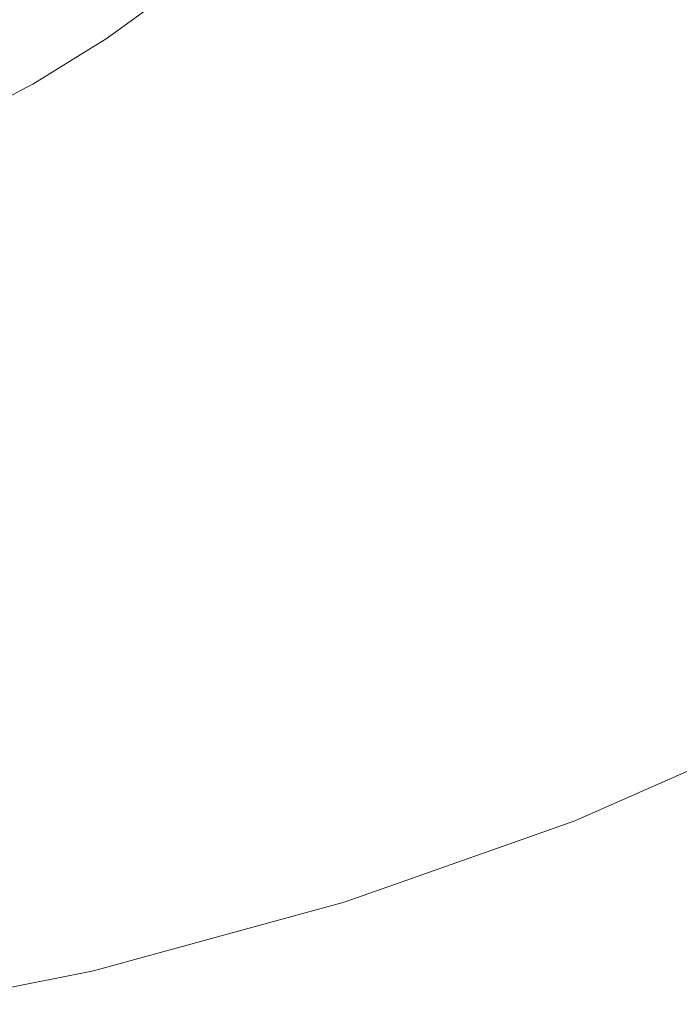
# Model space of a CAD drawing. Header units: centimetres. Extents: x -14.1 to 15.2, y 3.7 to 3.9.
# Tile 8 of 12: x 15.0024 to 15.0868, y 3.71 to 3.8362. Entities that reach past the tile are written whole.
import ezdxf

# ---------------------------------------------------------------- set-up
doc = ezdxf.new("R2010")
doc.units = ezdxf.units.CM
doc.header["$LTSCALE"] = 2.54
doc.layers.add('Lucido design-1', color=7, linetype='Continuous')

# ---------------------------------------------------------------- blocks, each defined once
blk = doc.blocks.new('Gruppo-1')
at = {"color": 7, "linetype": 'Continuous', "lineweight": 9}
for points, invisible_edges in [([(15.02759, 3.84468, -1872.61551), (15.04012, 3.83964, -1872.61592), (15.0344, 3.83482, -1872.61592), (15.02236, 3.84022, -1872.61551)], 7), ([(15.02759, 3.84468, -1908.71551), (15.04012, 3.83964, -1908.71592), (15.0344, 3.83482, -1908.71592), (15.02236, 3.84022, -1908.71551)], 7), ([(15.04012, 3.83964, -1872.61592), (15.04526, 3.8445, -1872.61592), (15.05852, 3.83979, -1872.61718), (15.05295, 3.83452, -1872.61718)], 15), ([(15.04012, 3.83964, -1908.71592), (15.04526, 3.8445, -1908.71592), (15.05852, 3.83979, -1908.71718), (15.05295, 3.83452, -1908.71718)], 15), ([(15.07729, 3.84072, -1872.61937), (15.07194, 3.83503, -1872.61937), (15.05852, 3.83979, -1872.61718), (15.06348, 3.84507, -1872.61718)], 15), ([(15.07729, 3.84072, -1908.71937), (15.07194, 3.83503, -1908.71937), (15.05852, 3.83979, -1908.71718), (15.06348, 3.84507, -1908.71718)], 15), ([(15.02184, 3.83978, -1872.61551), (15.02236, 3.84022, -1872.61551), (15.0344, 3.83482, -1872.61592), (15.02807, 3.83006, -1872.61592)], 14), ([(15.02184, 3.83978, -1908.71551), (15.02236, 3.84022, -1908.71551), (15.0344, 3.83482, -1908.71592), (15.02807, 3.83006, -1908.71592)], 14), ([(15.09106, 3.83639, -1872.62254), (15.08533, 3.83028, -1872.62254), (15.07194, 3.83503, -1872.61937), (15.07729, 3.84072, -1872.61937)], 15), ([(15.09106, 3.83639, -1908.72254), (15.08533, 3.83028, -1908.72254), (15.07194, 3.83503, -1908.71937), (15.07729, 3.84072, -1908.71937)], 15), ([(15.02807, 3.83006, -1872.61592), (15.0165, 3.83592, -1872.61551), (15.02184, 3.83978, -1872.61551)], 9), ([(15.02807, 3.83006, -1908.71592), (15.0165, 3.83592, -1908.71551), (15.02184, 3.83978, -1908.71551)], 9), ([(15.05295, 3.83452, -1872.61718), (15.04674, 3.82929, -1872.61718), (15.0344, 3.83482, -1872.61592), (15.04012, 3.83964, -1872.61592)], 15), ([(15.05295, 3.83452, -1908.71718), (15.04674, 3.82929, -1908.71718), (15.0344, 3.83482, -1908.71592), (15.04012, 3.83964, -1908.71592)], 15), ([(15.05295, 3.83452, -1872.61718), (15.05852, 3.83979, -1872.61718), (15.07194, 3.83503, -1872.61937), (15.06593, 3.82935, -1872.61937)], 15), ([(15.05295, 3.83452, -1908.71718), (15.05852, 3.83979, -1908.71718), (15.07194, 3.83503, -1908.71937), (15.06593, 3.82935, -1908.71937)], 15), ([(15.10458, 3.83213, -1872.62669), (15.09846, 3.82562, -1872.62669), (15.08533, 3.83028, -1872.62254), (15.09106, 3.83639, -1872.62254)], 15), ([(15.10458, 3.83213, -1908.72669), (15.09846, 3.82562, -1908.72669), (15.08533, 3.83028, -1908.72254), (15.09106, 3.83639, -1908.72254)], 15), ([(15.01346, 3.83371, -1872.61551), (15.0165, 3.83592, -1872.61551), (15.02807, 3.83006, -1872.61592), (15.02112, 3.82541, -1872.61592)], 14), ([(15.01346, 3.83371, -1908.71551), (15.0165, 3.83592, -1908.71551), (15.02807, 3.83006, -1908.71592), (15.02112, 3.82541, -1908.71592)], 14), ([(15.06593, 3.82935, -1872.61937), (15.07194, 3.83503, -1872.61937), (15.08533, 3.83028, -1872.62254), (15.07888, 3.82418, -1872.62254)], 15), ([(15.06593, 3.82935, -1908.71937), (15.07194, 3.83503, -1908.71937), (15.08533, 3.83028, -1908.72254), (15.07888, 3.82418, -1908.72254)], 15), ([(15.02807, 3.83006, -1872.61592), (15.0344, 3.83482, -1872.61592), (15.04674, 3.82929, -1872.61718), (15.03988, 3.82414, -1872.61718)], 15), ([(15.02807, 3.83006, -1908.71592), (15.0344, 3.83482, -1908.71592), (15.04674, 3.82929, -1908.71718), (15.03988, 3.82414, -1908.71718)], 15), ([(15.06593, 3.82935, -1872.61937), (15.05924, 3.8237, -1872.61937), (15.04674, 3.82929, -1872.61718), (15.05295, 3.83452, -1872.61718)], 15), ([(15.06593, 3.82935, -1908.71937), (15.05924, 3.8237, -1908.71937), (15.04674, 3.82929, -1908.71718), (15.05295, 3.83452, -1908.71718)], 15), ([(15.02112, 3.82541, -1872.61592), (15.01012, 3.83165, -1872.61551), (15.01346, 3.83371, -1872.61551)], 9), ([(15.02112, 3.82541, -1908.71592), (15.01012, 3.83165, -1908.71551), (15.01346, 3.83371, -1908.71551)], 9), ([(15.00406, 3.82791, -1872.61551), (15.01012, 3.83165, -1872.61551), (15.02112, 3.82541, -1872.61592), (15.01354, 3.82089, -1872.61592)], 14), ([(15.00406, 3.82791, -1908.71551), (15.01012, 3.83165, -1908.71551), (15.02112, 3.82541, -1908.71592), (15.01354, 3.82089, -1908.71592)], 14), ([(15.03988, 3.82414, -1872.61718), (15.03234, 3.81909, -1872.61718), (15.02112, 3.82541, -1872.61592), (15.02807, 3.83006, -1872.61592)], 15), ([(15.03988, 3.82414, -1908.71718), (15.03234, 3.81909, -1908.71718), (15.02112, 3.82541, -1908.71592), (15.02807, 3.83006, -1908.71592)], 15), ([(15.07888, 3.82418, -1872.62254), (15.08533, 3.83028, -1872.62254), (15.09846, 3.82562, -1872.62669), (15.09158, 3.81911, -1872.62669)], 15), ([(15.07888, 3.82418, -1908.72254), (15.08533, 3.83028, -1908.72254), (15.09846, 3.82562, -1908.72669), (15.09158, 3.81911, -1908.72669)], 15), ([(15.03988, 3.82414, -1872.61718), (15.04674, 3.82929, -1872.61718), (15.05924, 3.8237, -1872.61937), (15.05183, 3.81814, -1872.61937)], 15), ([(15.03988, 3.82414, -1908.71718), (15.04674, 3.82929, -1908.71718), (15.05924, 3.8237, -1908.71937), (15.05183, 3.81814, -1908.71937)], 15), ([(15.07888, 3.82418, -1872.62254), (15.07169, 3.81813, -1872.62254), (15.05924, 3.8237, -1872.61937), (15.06593, 3.82935, -1872.61937)], 15), ([(15.07888, 3.82418, -1908.72254), (15.07169, 3.81813, -1908.72254), (15.05924, 3.8237, -1908.71937), (15.06593, 3.82935, -1908.71937)], 15), ([(15.01354, 3.82089, -1872.61592), (15.0032, 3.82745, -1872.61551), (15.00406, 3.82791, -1872.61551)], 9), ([(15.01354, 3.82089, -1908.71592), (15.0032, 3.82745, -1908.71551), (15.00406, 3.82791, -1908.71551)], 9), ([(15.01354, 3.82089, -1872.61592), (15.00533, 3.81654, -1872.61592), (14.99565, 3.82349, -1872.61551), (15.0032, 3.82745, -1872.61551)], 11), ([(15.01354, 3.82089, -1908.71592), (15.00533, 3.81654, -1908.71592), (14.99565, 3.82349, -1908.71551), (15.0032, 3.82745, -1908.71551)], 11), ([(15.01354, 3.82089, -1872.61592), (15.02112, 3.82541, -1872.61592), (15.03234, 3.81909, -1872.61718), (15.02412, 3.81418, -1872.61718)], 15), ([(15.01354, 3.82089, -1908.71592), (15.02112, 3.82541, -1908.71592), (15.03234, 3.81909, -1908.71718), (15.02412, 3.81418, -1908.71718)], 15), ([(15.05183, 3.81814, -1872.61937), (15.04369, 3.81269, -1872.61937), (15.03234, 3.81909, -1872.61718), (15.03988, 3.82414, -1872.61718)], 15), ([(15.05183, 3.81814, -1908.71937), (15.04369, 3.81269, -1908.71937), (15.03234, 3.81909, -1908.71718), (15.03988, 3.82414, -1908.71718)], 15), ([(15.05183, 3.81814, -1872.61937), (15.05924, 3.8237, -1872.61937), (15.07169, 3.81813, -1872.62254), (15.06374, 3.81216, -1872.62254)], 15), ([(15.05183, 3.81814, -1908.71937), (15.05924, 3.8237, -1908.71937), (15.07169, 3.81813, -1908.72254), (15.06374, 3.81216, -1908.72254)], 15), ([(15.09158, 3.81911, -1872.62669), (15.08392, 3.81265, -1872.62669), (15.07169, 3.81813, -1872.62254), (15.07888, 3.82418, -1872.62254)], 15), ([(15.09158, 3.81911, -1908.72669), (15.08392, 3.81265, -1908.72669), (15.07169, 3.81813, -1908.72254), (15.07888, 3.82418, -1908.72254)], 15), ([(14.99369, 3.82246, -1872.61551), (14.99565, 3.82349, -1872.61551), (15.00533, 3.81654, -1872.61592), (14.9965, 3.81241, -1872.61592)], 14), ([(14.99369, 3.82246, -1908.71551), (14.99565, 3.82349, -1908.71551), (15.00533, 3.81654, -1908.71592), (14.9965, 3.81241, -1908.71592)], 14), ([(15.02412, 3.81418, -1872.61718), (15.01522, 3.80947, -1872.61718), (15.00533, 3.81654, -1872.61592), (15.01354, 3.82089, -1872.61592)], 15), ([(15.02412, 3.81418, -1908.71718), (15.01522, 3.80947, -1908.71718), (15.00533, 3.81654, -1908.71592), (15.01354, 3.82089, -1908.71592)], 15), ([(15.02412, 3.81418, -1872.61718), (15.03234, 3.81909, -1872.61718), (15.04369, 3.81269, -1872.61937), (15.03483, 3.8074, -1872.61937)], 15), ([(15.02412, 3.81418, -1908.71718), (15.03234, 3.81909, -1908.71718), (15.04369, 3.81269, -1908.71937), (15.03483, 3.8074, -1908.71937)], 15), ([(15.10383, 3.81423, -1872.63181), (15.0957, 3.80738, -1872.63181), (15.08392, 3.81265, -1872.62669), (15.09158, 3.81911, -1872.62669)], 15), ([(15.10383, 3.81423, -1908.73181), (15.0957, 3.80738, -1908.73181), (15.08392, 3.81265, -1908.72669), (15.09158, 3.81911, -1908.72669)], 15), ([(15.06374, 3.81216, -1872.62254), (15.05502, 3.80631, -1872.62254), (15.04369, 3.81269, -1872.61937), (15.05183, 3.81814, -1872.61937)], 15), ([(15.06374, 3.81216, -1908.72254), (15.05502, 3.80631, -1908.72254), (15.04369, 3.81269, -1908.71937), (15.05183, 3.81814, -1908.71937)], 15), ([(15.06374, 3.81216, -1872.62254), (15.07169, 3.81813, -1872.62254), (15.08392, 3.81265, -1872.62669), (15.07544, 3.80629, -1872.62669)], 15), ([(15.06374, 3.81216, -1908.72254), (15.07169, 3.81813, -1908.72254), (15.08392, 3.81265, -1908.72669), (15.07544, 3.80629, -1908.72669)], 15), ([(14.9965, 3.81241, -1872.61592), (15.00533, 3.81654, -1872.61592), (15.01522, 3.80947, -1872.61718), (15.00565, 3.80499, -1872.61718)], 15), ([(14.9965, 3.81241, -1908.71592), (15.00533, 3.81654, -1908.71592), (15.01522, 3.80947, -1908.71718), (15.00565, 3.80499, -1908.71718)], 15), ([(15.03483, 3.8074, -1872.61937), (15.02522, 3.80232, -1872.61937), (15.01522, 3.80947, -1872.61718), (15.02412, 3.81418, -1872.61718)], 15), ([(15.03483, 3.8074, -1908.71937), (15.02522, 3.80232, -1908.71937), (15.01522, 3.80947, -1908.71718), (15.02412, 3.81418, -1908.71718)], 15), ([(15.00565, 3.80499, -1872.61718), (14.99542, 3.80079, -1872.61718), (14.98708, 3.80854, -1872.61592), (14.9965, 3.81241, -1872.61592)], 15), ([(15.00565, 3.80499, -1908.71718), (14.99542, 3.80079, -1908.71718), (14.98708, 3.80854, -1908.71592), (14.9965, 3.81241, -1908.71592)], 15), ([(15.03483, 3.8074, -1872.61937), (15.04369, 3.81269, -1872.61937), (15.05502, 3.80631, -1872.62254), (15.0455, 3.80064, -1872.62254)], 15), ([(15.03483, 3.8074, -1908.71937), (15.04369, 3.81269, -1908.71937), (15.05502, 3.80631, -1908.72254), (15.0455, 3.80064, -1908.72254)], 15), ([(15.07544, 3.80629, -1872.62669), (15.08392, 3.81265, -1872.62669), (15.0957, 3.80738, -1872.63181), (15.08671, 3.80063, -1872.63181)], 15), ([(15.07544, 3.80629, -1908.72669), (15.08392, 3.81265, -1908.72669), (15.0957, 3.80738, -1908.73181), (15.08671, 3.80063, -1908.73181)], 15), ([(15.07544, 3.80629, -1872.62669), (15.06613, 3.80005, -1872.62669), (15.05502, 3.80631, -1872.62254), (15.06374, 3.81216, -1872.62254)], 15), ([(15.07544, 3.80629, -1908.72669), (15.06613, 3.80005, -1908.72669), (15.05502, 3.80631, -1908.72254), (15.06374, 3.81216, -1908.72254)], 15), ([(15.00565, 3.80499, -1872.61718), (15.01522, 3.80947, -1872.61718), (15.02522, 3.80232, -1872.61937), (15.0149, 3.79749, -1872.61937)], 15), ([(15.00565, 3.80499, -1908.71718), (15.01522, 3.80947, -1908.71718), (15.02522, 3.80232, -1908.71937), (15.0149, 3.79749, -1908.71937)], 15), ([(15.0455, 3.80064, -1872.62254), (15.0352, 3.79518, -1872.62254), (15.02522, 3.80232, -1872.61937), (15.03483, 3.8074, -1872.61937)], 15), ([(15.0455, 3.80064, -1908.72254), (15.0352, 3.79518, -1908.72254), (15.02522, 3.80232, -1908.71937), (15.03483, 3.8074, -1908.71937)], 15), ([(15.08671, 3.80063, -1872.63181), (15.0957, 3.80738, -1872.63181), (15.10684, 3.80239, -1872.63788), (15.09737, 3.79528, -1872.63788)], 15), ([(15.08671, 3.80063, -1908.73181), (15.0957, 3.80738, -1908.73181), (15.10684, 3.80239, -1908.73788), (15.09737, 3.79528, -1908.73788)], 15), ([(15.0455, 3.80064, -1872.62254), (15.05502, 3.80631, -1872.62254), (15.06613, 3.80005, -1872.62669), (15.05598, 3.794, -1872.62669)], 15), ([(15.0455, 3.80064, -1908.72254), (15.05502, 3.80631, -1908.72254), (15.06613, 3.80005, -1908.72669), (15.05598, 3.794, -1908.72669)], 15), ([(15.08671, 3.80063, -1872.63181), (15.07684, 3.79402, -1872.63181), (15.06613, 3.80005, -1872.62669), (15.07544, 3.80629, -1872.62669)], 15), ([(15.08671, 3.80063, -1908.73181), (15.07684, 3.79402, -1908.73181), (15.06613, 3.80005, -1908.72669), (15.07544, 3.80629, -1908.72669)], 15), ([(15.0149, 3.79749, -1872.61937), (15.00387, 3.79295, -1872.61937), (14.99542, 3.80079, -1872.61718), (15.00565, 3.80499, -1872.61718)], 15), ([(15.0149, 3.79749, -1908.71937), (15.00387, 3.79295, -1908.71937), (14.99542, 3.80079, -1908.71718), (15.00565, 3.80499, -1908.71718)], 15), ([(15.0149, 3.79749, -1872.61937), (15.02522, 3.80232, -1872.61937), (15.0352, 3.79518, -1872.62254), (15.02412, 3.79, -1872.62254)], 15), ([(15.0149, 3.79749, -1908.71937), (15.02522, 3.80232, -1908.71937), (15.0352, 3.79518, -1908.72254), (15.02412, 3.79, -1908.72254)], 15), ([(14.98457, 3.79692, -1872.61718), (14.99542, 3.80079, -1872.61718), (15.00387, 3.79295, -1872.61937), (14.99216, 3.78877, -1872.61937)], 15), ([(14.98457, 3.79692, -1908.71718), (14.99542, 3.80079, -1908.71718), (15.00387, 3.79295, -1908.71937), (14.99216, 3.78877, -1908.71937)], 15), ([(15.05598, 3.794, -1872.62669), (15.04499, 3.78818, -1872.62669), (15.0352, 3.79518, -1872.62254), (15.0455, 3.80064, -1872.62254)], 15), ([(15.05598, 3.794, -1908.72669), (15.04499, 3.78818, -1908.72669), (15.0352, 3.79518, -1908.72254), (15.0455, 3.80064, -1908.72254)], 15), ([(15.05598, 3.794, -1872.62669), (15.06613, 3.80005, -1872.62669), (15.07684, 3.79402, -1872.63181), (15.06608, 3.7876, -1872.63181)], 15), ([(15.05598, 3.794, -1908.72669), (15.06613, 3.80005, -1908.72669), (15.07684, 3.79402, -1908.73181), (15.06608, 3.7876, -1908.73181)], 15), ([(15.09737, 3.79528, -1872.63788), (15.08697, 3.78831, -1872.63788), (15.07684, 3.79402, -1872.63181), (15.08671, 3.80063, -1872.63181)], 15), ([(15.09737, 3.79528, -1908.73788), (15.08697, 3.78831, -1908.73788), (15.07684, 3.79402, -1908.73181), (15.08671, 3.80063, -1908.73181)], 15), ([(15.02412, 3.79, -1872.62254), (15.01229, 3.78514, -1872.62254), (15.00387, 3.79295, -1872.61937), (15.0149, 3.79749, -1872.61937)], 15), ([(15.02412, 3.79, -1908.72254), (15.01229, 3.78514, -1908.72254), (15.00387, 3.79295, -1908.71937), (15.0149, 3.79749, -1908.71937)], 15), ([(15.02412, 3.79, -1872.62254), (15.0352, 3.79518, -1872.62254), (15.04499, 3.78818, -1872.62669), (15.03317, 3.78265, -1872.62669)], 15), ([(15.02412, 3.79, -1908.72254), (15.0352, 3.79518, -1908.72254), (15.04499, 3.78818, -1908.72669), (15.03317, 3.78265, -1908.72669)], 15), ([(15.06608, 3.7876, -1872.63181), (15.05443, 3.78143, -1872.63181), (15.04499, 3.78818, -1872.62669), (15.05598, 3.794, -1872.62669)], 15), ([(15.06608, 3.7876, -1908.73181), (15.05443, 3.78143, -1908.73181), (15.04499, 3.78818, -1908.72669), (15.05598, 3.794, -1908.72669)], 15), ([(15.06608, 3.7876, -1872.63181), (15.07684, 3.79402, -1872.63181), (15.08697, 3.78831, -1872.63788), (15.07563, 3.78155, -1872.63788)], 15), ([(15.06608, 3.7876, -1908.73181), (15.07684, 3.79402, -1908.73181), (15.08697, 3.78831, -1908.73788), (15.07563, 3.78155, -1908.73788)], 15), ([(14.99216, 3.78877, -1872.61937), (15.00387, 3.79295, -1872.61937), (15.01229, 3.78514, -1872.62254), (14.99973, 3.78065, -1872.62254)], 15), ([(14.99216, 3.78877, -1908.71937), (15.00387, 3.79295, -1908.71937), (15.01229, 3.78514, -1908.72254), (14.99973, 3.78065, -1908.72254)], 15), ([(15.03317, 3.78265, -1872.62669), (15.02055, 3.77747, -1872.62669), (15.01229, 3.78514, -1872.62254), (15.02412, 3.79, -1872.62254)], 15), ([(15.03317, 3.78265, -1908.72669), (15.02055, 3.77747, -1908.72669), (15.01229, 3.78514, -1908.72254), (15.02412, 3.79, -1908.72254)], 15), ([(15.03317, 3.78265, -1872.62669), (15.04499, 3.78818, -1872.62669), (15.05443, 3.78143, -1872.63181), (15.0419, 3.77557, -1872.63181)], 15), ([(15.03317, 3.78265, -1908.72669), (15.04499, 3.78818, -1908.72669), (15.05443, 3.78143, -1908.73181), (15.0419, 3.77557, -1908.73181)], 15), ([(15.07563, 3.78155, -1872.63788), (15.06335, 3.77505, -1872.63788), (15.05443, 3.78143, -1872.63181), (15.06608, 3.7876, -1872.63181)], 15), ([(15.07563, 3.78155, -1908.73788), (15.06335, 3.77505, -1908.73788), (15.05443, 3.78143, -1908.73181), (15.06608, 3.7876, -1908.73181)], 15), ([(15.07563, 3.78155, -1872.63788), (15.08697, 3.78831, -1872.63788), (15.09632, 3.78304, -1872.6448), (15.08445, 3.77596, -1872.6448)], 15), ([(15.07563, 3.78155, -1908.73788), (15.08697, 3.78831, -1908.73788), (15.09632, 3.78304, -1908.7448), (15.08445, 3.77596, -1908.7448)], 15), ([(14.99973, 3.78065, -1872.62254), (15.01229, 3.78514, -1872.62254), (15.02055, 3.77747, -1872.62669), (15.00716, 3.77268, -1872.62669)], 15), ([(14.99973, 3.78065, -1908.72254), (15.01229, 3.78514, -1908.72254), (15.02055, 3.77747, -1908.72669), (15.00716, 3.77268, -1908.72669)], 15), ([(15.0419, 3.77557, -1872.63181), (15.02852, 3.77007, -1872.63181), (15.02055, 3.77747, -1872.62669), (15.03317, 3.78265, -1872.62669)], 15), ([(15.0419, 3.77557, -1908.73181), (15.02852, 3.77007, -1908.73181), (15.02055, 3.77747, -1908.72669), (15.03317, 3.78265, -1908.72669)], 15), ([(15.08445, 3.77596, -1872.6448), (15.09632, 3.78304, -1872.6448), (15.10476, 3.77829, -1872.65248), (15.09241, 3.77092, -1872.65248)], 15), ([(15.08445, 3.77596, -1908.7448), (15.09632, 3.78304, -1908.7448), (15.10476, 3.77829, -1908.75248), (15.09241, 3.77092, -1908.75248)], 15), ([(15.0419, 3.77557, -1872.63181), (15.05443, 3.78143, -1872.63181), (15.06335, 3.77505, -1872.63788), (15.05015, 3.76888, -1872.63788)], 15), ([(15.0419, 3.77557, -1908.73181), (15.05443, 3.78143, -1908.73181), (15.06335, 3.77505, -1908.73788), (15.05015, 3.76888, -1908.73788)], 15), ([(15.08445, 3.77596, -1872.6448), (15.0716, 3.76916, -1872.6448), (15.06335, 3.77505, -1872.63788), (15.07563, 3.78155, -1872.63788)], 15), ([(15.08445, 3.77596, -1908.7448), (15.0716, 3.76916, -1908.7448), (15.06335, 3.77505, -1908.73788), (15.07563, 3.78155, -1908.73788)], 15), ([(15.00716, 3.77268, -1872.62669), (14.99304, 3.76835, -1872.62669), (14.9865, 3.77659, -1872.62254), (14.99973, 3.78065, -1872.62254)], 15), ([(15.00716, 3.77268, -1908.72669), (14.99304, 3.76835, -1908.72669), (14.9865, 3.77659, -1908.72254), (14.99973, 3.78065, -1908.72254)], 15), ([(15.00716, 3.77268, -1872.62669), (15.02055, 3.77747, -1872.62669), (15.02852, 3.77007, -1872.63181), (15.01432, 3.765, -1872.63181)], 15), ([(15.00716, 3.77268, -1908.72669), (15.02055, 3.77747, -1908.72669), (15.02852, 3.77007, -1908.73181), (15.01432, 3.765, -1908.73181)], 15), ([(15.09241, 3.77092, -1872.65248), (15.07903, 3.76384, -1872.65248), (15.0716, 3.76916, -1872.6448), (15.08445, 3.77596, -1872.6448)], 15), ([(15.09241, 3.77092, -1908.75248), (15.07903, 3.76384, -1908.75248), (15.0716, 3.76916, -1908.7448), (15.08445, 3.77596, -1908.7448)], 15), ([(15.05015, 3.76888, -1872.63788), (15.03605, 3.76308, -1872.63788), (15.02852, 3.77007, -1872.63181), (15.0419, 3.77557, -1872.63181)], 15), ([(15.05015, 3.76888, -1908.73788), (15.03605, 3.76308, -1908.73788), (15.02852, 3.77007, -1908.73181), (15.0419, 3.77557, -1908.73181)], 15), ([(15.05015, 3.76888, -1872.63788), (15.06335, 3.77505, -1872.63788), (15.0716, 3.76916, -1872.6448), (15.05777, 3.76269, -1872.6448)], 15), ([(15.05015, 3.76888, -1908.73788), (15.06335, 3.77505, -1908.73788), (15.0716, 3.76916, -1908.7448), (15.05777, 3.76269, -1908.7448)], 15), ([(15.01432, 3.765, -1872.63181), (14.99935, 3.7604, -1872.63181), (14.99304, 3.76835, -1872.62669), (15.00716, 3.77268, -1872.62669)], 15), ([(15.01432, 3.765, -1908.73181), (14.99935, 3.7604, -1908.73181), (14.99304, 3.76835, -1908.72669), (15.00716, 3.77268, -1908.72669)], 15), ([(15.09937, 3.76651, -1872.66079), (15.08554, 3.75918, -1872.66079), (15.07903, 3.76384, -1872.65248), (15.09241, 3.77092, -1872.65248)], 15), ([(15.09937, 3.76651, -1908.76079), (15.08554, 3.75918, -1908.76079), (15.07903, 3.76384, -1908.75248), (15.09241, 3.77092, -1908.75248)], 15), ([(15.01432, 3.765, -1872.63181), (15.02852, 3.77007, -1872.63181), (15.03605, 3.76308, -1872.63788), (15.02108, 3.75774, -1872.63788)], 15), ([(15.01432, 3.765, -1908.73181), (15.02852, 3.77007, -1908.73181), (15.03605, 3.76308, -1908.73788), (15.02108, 3.75774, -1908.73788)], 15), ([(15.05777, 3.76269, -1872.6448), (15.04301, 3.75662, -1872.6448), (15.03605, 3.76308, -1872.63788), (15.05015, 3.76888, -1872.63788)], 15), ([(15.05777, 3.76269, -1908.7448), (15.04301, 3.75662, -1908.7448), (15.03605, 3.76308, -1908.73788), (15.05015, 3.76888, -1908.73788)], 15), ([(15.05777, 3.76269, -1872.6448), (15.0716, 3.76916, -1872.6448), (15.07903, 3.76384, -1872.65248), (15.06465, 3.75711, -1872.65248)], 15), ([(15.05777, 3.76269, -1908.7448), (15.0716, 3.76916, -1908.7448), (15.07903, 3.76384, -1908.75248), (15.06465, 3.75711, -1908.75248)], 15), ([(15.10527, 3.76277, -1872.66958), (15.09105, 3.75525, -1872.66958), (15.08554, 3.75918, -1872.66079), (15.09937, 3.76651, -1872.66079)], 15), ([(15.10527, 3.76277, -1908.76958), (15.09105, 3.75525, -1908.76958), (15.08554, 3.75918, -1908.76079), (15.09937, 3.76651, -1908.76079)], 15), ([(15.02108, 3.75774, -1872.63788), (15.00531, 3.75289, -1872.63788), (14.99935, 3.7604, -1872.63181), (15.01432, 3.765, -1872.63181)], 15), ([(15.02108, 3.75774, -1908.73788), (15.00531, 3.75289, -1908.73788), (14.99935, 3.7604, -1908.73181), (15.01432, 3.765, -1908.73181)], 15), ([(15.06465, 3.75711, -1872.65248), (15.07903, 3.76384, -1872.65248), (15.08554, 3.75918, -1872.66079), (15.07067, 3.75222, -1872.66079)], 15), ([(15.06465, 3.75711, -1908.75248), (15.07903, 3.76384, -1908.75248), (15.08554, 3.75918, -1908.76079), (15.07067, 3.75222, -1908.76079)], 15), ([(15.02108, 3.75774, -1872.63788), (15.03605, 3.76308, -1872.63788), (15.04301, 3.75662, -1872.6448), (15.02734, 3.75102, -1872.6448)], 15), ([(15.02108, 3.75774, -1908.73788), (15.03605, 3.76308, -1908.73788), (15.04301, 3.75662, -1908.7448), (15.02734, 3.75102, -1908.7448)], 15), ([(15.06465, 3.75711, -1872.65248), (15.04928, 3.7508, -1872.65248), (15.04301, 3.75662, -1872.6448), (15.05777, 3.76269, -1872.6448)], 15), ([(15.06465, 3.75711, -1908.75248), (15.04928, 3.7508, -1908.75248), (15.04301, 3.75662, -1908.7448), (15.05777, 3.76269, -1908.7448)], 15), ([(14.98369, 3.75634, -1872.63181), (14.99935, 3.7604, -1872.63181), (15.00531, 3.75289, -1872.63788), (14.98881, 3.74862, -1872.63788)], 15), ([(14.98369, 3.75634, -1908.73181), (14.99935, 3.7604, -1908.73181), (15.00531, 3.75289, -1908.73788), (14.98881, 3.74862, -1908.73788)], 15), ([(15.07067, 3.75222, -1872.66079), (15.08554, 3.75918, -1872.66079), (15.09105, 3.75525, -1872.66958), (15.07576, 3.74809, -1872.66958)], 15), ([(15.07067, 3.75222, -1908.76079), (15.08554, 3.75918, -1908.76079), (15.09105, 3.75525, -1908.76958), (15.07576, 3.74809, -1908.76958)], 15), ([(15.02734, 3.75102, -1872.6448), (15.01083, 3.74595, -1872.6448), (15.00531, 3.75289, -1872.63788), (15.02108, 3.75774, -1872.63788)], 15), ([(15.02734, 3.75102, -1908.7448), (15.01083, 3.74595, -1908.7448), (15.00531, 3.75289, -1908.73788), (15.02108, 3.75774, -1908.73788)], 15), ([(15.07067, 3.75222, -1872.66079), (15.05478, 3.7457, -1872.66079), (15.04928, 3.7508, -1872.65248), (15.06465, 3.75711, -1872.65248)], 15), ([(15.07067, 3.75222, -1908.76079), (15.05478, 3.7457, -1908.76079), (15.04928, 3.7508, -1908.75248), (15.06465, 3.75711, -1908.75248)], 15), ([(15.02734, 3.75102, -1872.6448), (15.04301, 3.75662, -1872.6448), (15.04928, 3.7508, -1872.65248), (15.03298, 3.74497, -1872.65248)], 15), ([(15.02734, 3.75102, -1908.7448), (15.04301, 3.75662, -1908.7448), (15.04928, 3.7508, -1908.75248), (15.03298, 3.74497, -1908.75248)], 15), ([(15.07576, 3.74809, -1872.66958), (15.09105, 3.75525, -1872.66958), (15.0955, 3.75206, -1872.6787), (15.07988, 3.74475, -1872.6787)], 15), ([(15.07576, 3.74809, -1908.76958), (15.09105, 3.75525, -1908.76958), (15.0955, 3.75206, -1908.7787), (15.07988, 3.74475, -1908.7787)], 15), ([(14.98881, 3.74862, -1872.63788), (15.00531, 3.75289, -1872.63788), (15.01083, 3.74595, -1872.6448), (14.99354, 3.74147, -1872.6448)], 15), ([(14.98881, 3.74862, -1908.73788), (15.00531, 3.75289, -1908.73788), (15.01083, 3.74595, -1908.7448), (14.99354, 3.74147, -1908.7448)], 15), ([(15.07576, 3.74809, -1872.66958), (15.05942, 3.74138, -1872.66958), (15.05478, 3.7457, -1872.66079), (15.07067, 3.75222, -1872.66079)], 15), ([(15.07576, 3.74809, -1908.76958), (15.05942, 3.74138, -1908.76958), (15.05478, 3.7457, -1908.76079), (15.07067, 3.75222, -1908.76079)], 15), ([(15.07988, 3.74475, -1872.6787), (15.0955, 3.75206, -1872.6787), (15.0989, 3.74963, -1872.688), (15.08302, 3.7422, -1872.688)], 15), ([(15.07988, 3.74475, -1908.7787), (15.0955, 3.75206, -1908.7787), (15.0989, 3.74963, -1908.788), (15.08302, 3.7422, -1908.788)], 15), ([(15.03298, 3.74497, -1872.65248), (15.01579, 3.7397, -1872.65248), (15.01083, 3.74595, -1872.6448), (15.02734, 3.75102, -1872.6448)], 15), ([(15.03298, 3.74497, -1908.75248), (15.01579, 3.7397, -1908.75248), (15.01083, 3.74595, -1908.7448), (15.02734, 3.75102, -1908.7448)], 15), ([(15.03298, 3.74497, -1872.65248), (15.04928, 3.7508, -1872.65248), (15.05478, 3.7457, -1872.66079), (15.03792, 3.73967, -1872.66079)], 15), ([(15.03298, 3.74497, -1908.75248), (15.04928, 3.7508, -1908.75248), (15.05478, 3.7457, -1908.76079), (15.03792, 3.73967, -1908.76079)], 15), ([(15.08302, 3.7422, -1872.688), (15.0989, 3.74963, -1872.688), (15.10125, 3.74795, -1872.69732), (15.08519, 3.74044, -1872.69732)], 15), ([(15.08302, 3.7422, -1908.788), (15.0989, 3.74963, -1908.788), (15.10125, 3.74795, -1908.79732), (15.08519, 3.74044, -1908.79732)], 15), ([(15.07988, 3.74475, -1872.6787), (15.06318, 3.73789, -1872.6787), (15.05942, 3.74138, -1872.66958), (15.07576, 3.74809, -1872.66958)], 15), ([(15.07988, 3.74475, -1908.7787), (15.06318, 3.73789, -1908.7787), (15.05942, 3.74138, -1908.76958), (15.07576, 3.74809, -1908.76958)], 15), ([(15.08519, 3.74044, -1872.69732), (15.10125, 3.74795, -1872.69732), (15.10261, 3.74698, -1872.70653), (15.08645, 3.73942, -1872.70653)], 15), ([(15.08519, 3.74044, -1908.79732), (15.10125, 3.74795, -1908.79732), (15.10261, 3.74698, -1908.80653), (15.08645, 3.73942, -1908.80653)], 15), ([(15.08645, 3.73942, -1872.70653), (15.10261, 3.74698, -1872.70653), (15.10061, 3.74547, -1872.71551)], 11), ([(15.08645, 3.73942, -1908.80653), (15.10261, 3.74698, -1908.80653), (15.10061, 3.74547, -1908.81551)], 11), ([(14.99354, 3.74147, -1872.6448), (15.01083, 3.74595, -1872.6448), (15.01579, 3.7397, -1872.65248), (14.99781, 3.73503, -1872.65248)], 15), ([(14.99354, 3.74147, -1908.7448), (15.01083, 3.74595, -1908.7448), (15.01579, 3.7397, -1908.75248), (14.99781, 3.73503, -1908.75248)], 15), ([(15.03792, 3.73967, -1872.66079), (15.05478, 3.7457, -1872.66079), (15.05942, 3.74138, -1872.66958), (15.04209, 3.73519, -1872.66958)], 15), ([(15.03792, 3.73967, -1908.76079), (15.05478, 3.7457, -1908.76079), (15.05942, 3.74138, -1908.76958), (15.04209, 3.73519, -1908.76958)], 15), ([(15.10061, 3.74547, -1872.71551), (15.08673, 3.73936, -1872.71551), (15.08645, 3.73942, -1872.70653)], 10), ([(15.10061, 3.74547, -1908.81551), (15.08673, 3.73936, -1908.81551), (15.08645, 3.73942, -1908.80653)], 10), ([(15.03792, 3.73967, -1872.66079), (15.02015, 3.73422, -1872.66079), (15.01579, 3.7397, -1872.65248), (15.03298, 3.74497, -1872.65248)], 15), ([(15.03792, 3.73967, -1908.76079), (15.02015, 3.73422, -1908.76079), (15.01579, 3.7397, -1908.75248), (15.03298, 3.74497, -1908.75248)], 15), ([(15.08302, 3.7422, -1872.688), (15.06605, 3.73523, -1872.688), (15.06318, 3.73789, -1872.6787), (15.07988, 3.74475, -1872.6787)], 15), ([(15.08302, 3.7422, -1908.788), (15.06605, 3.73523, -1908.788), (15.06318, 3.73789, -1908.7787), (15.07988, 3.74475, -1908.7787)], 15), ([(15.08519, 3.74044, -1872.69732), (15.06803, 3.73339, -1872.69732), (15.06605, 3.73523, -1872.688), (15.08302, 3.7422, -1872.688)], 15), ([(15.08519, 3.74044, -1908.79732), (15.06803, 3.73339, -1908.79732), (15.06605, 3.73523, -1908.788), (15.08302, 3.7422, -1908.788)], 15), ([(15.04209, 3.73519, -1872.66958), (15.05942, 3.74138, -1872.66958), (15.06318, 3.73789, -1872.6787), (15.04547, 3.73156, -1872.6787)], 15), ([(15.04209, 3.73519, -1908.76958), (15.05942, 3.74138, -1908.76958), (15.06318, 3.73789, -1908.7787), (15.04547, 3.73156, -1908.7787)], 15), ([(15.08645, 3.73942, -1872.70653), (15.06918, 3.73233, -1872.70653), (15.06803, 3.73339, -1872.69732), (15.08519, 3.74044, -1872.69732)], 15), ([(15.08645, 3.73942, -1908.80653), (15.06918, 3.73233, -1908.80653), (15.06803, 3.73339, -1908.79732), (15.08519, 3.74044, -1908.79732)], 15), ([(14.99781, 3.73503, -1872.65248), (15.01579, 3.7397, -1872.65248), (15.02015, 3.73422, -1872.66079), (15.00155, 3.72939, -1872.66079)], 15), ([(14.99781, 3.73503, -1908.75248), (15.01579, 3.7397, -1908.75248), (15.02015, 3.73422, -1908.76079), (15.00155, 3.72939, -1908.76079)], 15), ([(15.04209, 3.73519, -1872.66958), (15.02383, 3.72958, -1872.66958), (15.02015, 3.73422, -1872.66079), (15.03792, 3.73967, -1872.66079)], 15), ([(15.04209, 3.73519, -1908.76958), (15.02383, 3.72958, -1908.76958), (15.02015, 3.73422, -1908.76079), (15.03792, 3.73967, -1908.76079)], 15), ([(15.07348, 3.73352, -1872.71551), (15.06918, 3.73233, -1872.70653), (15.08645, 3.73942, -1872.70653)], 11), ([(15.07348, 3.73352, -1908.81551), (15.06918, 3.73233, -1908.80653), (15.08645, 3.73942, -1908.80653)], 11), ([(15.08645, 3.73942, -1872.70653), (15.08673, 3.73936, -1872.71551), (15.07348, 3.73352, -1872.71551)], 9), ([(15.08645, 3.73942, -1908.80653), (15.08673, 3.73936, -1908.81551), (15.07348, 3.73352, -1908.81551)], 9), ([(15.04547, 3.73156, -1872.6787), (15.06318, 3.73789, -1872.6787), (15.06605, 3.73523, -1872.688), (15.04805, 3.7288, -1872.688)], 15), ([(15.04547, 3.73156, -1908.7787), (15.06318, 3.73789, -1908.7787), (15.06605, 3.73523, -1908.788), (15.04805, 3.7288, -1908.788)], 15), ([(15.00155, 3.72939, -1872.66079), (15.02015, 3.73422, -1872.66079), (15.02383, 3.72958, -1872.66958), (15.00471, 3.72463, -1872.66958)], 15), ([(15.00155, 3.72939, -1908.76079), (15.02015, 3.73422, -1908.76079), (15.02383, 3.72958, -1908.76958), (15.00471, 3.72463, -1908.76958)], 15), ([(15.04547, 3.73156, -1872.6787), (15.02681, 3.72583, -1872.6787), (15.02383, 3.72958, -1872.66958), (15.04209, 3.73519, -1872.66958)], 15), ([(15.04547, 3.73156, -1908.7787), (15.02681, 3.72583, -1908.7787), (15.02383, 3.72958, -1908.76958), (15.04209, 3.73519, -1908.76958)], 15), ([(15.04805, 3.7288, -1872.688), (15.06605, 3.73523, -1872.688), (15.06803, 3.73339, -1872.69732), (15.04983, 3.72688, -1872.69732)], 15), ([(15.04805, 3.7288, -1908.788), (15.06605, 3.73523, -1908.788), (15.06803, 3.73339, -1908.79732), (15.04983, 3.72688, -1908.79732)], 15), ([(15.04983, 3.72688, -1872.69732), (15.06803, 3.73339, -1872.69732), (15.06918, 3.73233, -1872.70653), (15.05086, 3.72578, -1872.70653)], 15), ([(15.04983, 3.72688, -1908.79732), (15.06803, 3.73339, -1908.79732), (15.06918, 3.73233, -1908.80653), (15.05086, 3.72578, -1908.80653)], 15), ([(15.07348, 3.73352, -1872.71551), (15.0695, 3.73211, -1872.71551), (15.06918, 3.73233, -1872.70653)], 10), ([(15.07348, 3.73352, -1908.81551), (15.0695, 3.73211, -1908.81551), (15.06918, 3.73233, -1908.80653)], 10), ([(15.05112, 3.72562, -1872.71551), (15.05086, 3.72578, -1872.70653), (15.06918, 3.73233, -1872.70653)], 11), ([(15.05112, 3.72562, -1908.81551), (15.05086, 3.72578, -1908.80653), (15.06918, 3.73233, -1908.80653)], 11), ([(15.06918, 3.73233, -1872.70653), (15.0695, 3.73211, -1872.71551), (15.05112, 3.72562, -1872.71551)], 9), ([(15.06918, 3.73233, -1908.80653), (15.0695, 3.73211, -1908.81551), (15.05112, 3.72562, -1908.81551)], 9), ([(15.04805, 3.7288, -1872.688), (15.02907, 3.72297, -1872.688), (15.02681, 3.72583, -1872.6787), (15.04547, 3.73156, -1872.6787)], 15), ([(15.04805, 3.7288, -1908.788), (15.02907, 3.72297, -1908.788), (15.02681, 3.72583, -1908.7787), (15.04547, 3.73156, -1908.7787)], 15), ([(15.00471, 3.72463, -1872.66958), (14.98483, 3.72038, -1872.66958), (14.98221, 3.72527, -1872.66079), (15.00155, 3.72939, -1872.66079)], 15), ([(15.00471, 3.72463, -1908.76958), (14.98483, 3.72038, -1908.76958), (14.98221, 3.72527, -1908.76079), (15.00155, 3.72939, -1908.76079)], 15), ([(15.00471, 3.72463, -1872.66958), (15.02383, 3.72958, -1872.66958), (15.02681, 3.72583, -1872.6787), (15.00727, 3.72077, -1872.6787)], 15), ([(15.00471, 3.72463, -1908.76958), (15.02383, 3.72958, -1908.76958), (15.02681, 3.72583, -1908.7787), (15.00727, 3.72077, -1908.7787)], 15), ([(15.04983, 3.72688, -1872.69732), (15.03065, 3.72099, -1872.69732), (15.02907, 3.72297, -1872.688), (15.04805, 3.7288, -1872.688)], 15), ([(15.04983, 3.72688, -1908.79732), (15.03065, 3.72099, -1908.79732), (15.02907, 3.72297, -1908.788), (15.04805, 3.7288, -1908.788)], 15), ([(15.05086, 3.72578, -1872.70653), (15.03155, 3.71985, -1872.70653), (15.03065, 3.72099, -1872.69732), (15.04983, 3.72688, -1872.69732)], 15), ([(15.05086, 3.72578, -1908.80653), (15.03155, 3.71985, -1908.80653), (15.03065, 3.72099, -1908.79732), (15.04983, 3.72688, -1908.79732)], 15), ([(15.00727, 3.72077, -1872.6787), (15.02681, 3.72583, -1872.6787), (15.02907, 3.72297, -1872.688), (15.00921, 3.71783, -1872.688)], 15), ([(15.00727, 3.72077, -1908.7787), (15.02681, 3.72583, -1908.7787), (15.02907, 3.72297, -1908.788), (15.00921, 3.71783, -1908.788)], 15), ([(15.03155, 3.71985, -1872.70653), (15.05086, 3.72578, -1872.70653), (15.04394, 3.72309, -1872.71551)], 11), ([(15.03155, 3.71985, -1908.80653), (15.05086, 3.72578, -1908.80653), (15.04394, 3.72309, -1908.81551)], 11), ([(15.05086, 3.72578, -1872.70653), (15.05112, 3.72562, -1872.71551), (15.04394, 3.72309, -1872.71551)], 9), ([(15.05086, 3.72578, -1908.80653), (15.05112, 3.72562, -1908.81551), (15.04394, 3.72309, -1908.81551)], 9), ([(15.00727, 3.72077, -1872.6787), (14.98695, 3.71643, -1872.6787), (14.98483, 3.72038, -1872.66958), (15.00471, 3.72463, -1872.66958)], 15), ([(15.00727, 3.72077, -1908.7787), (14.98695, 3.71643, -1908.7787), (14.98483, 3.72038, -1908.76958), (15.00471, 3.72463, -1908.76958)], 15), ([(15.00921, 3.71783, -1872.688), (15.02907, 3.72297, -1872.688), (15.03065, 3.72099, -1872.69732), (15.01056, 3.71579, -1872.69732)], 15), ([(15.00921, 3.71783, -1908.788), (15.02907, 3.72297, -1908.788), (15.03065, 3.72099, -1908.79732), (15.01056, 3.71579, -1908.79732)], 15), ([(15.04394, 3.72309, -1872.71551), (15.03177, 3.71975, -1872.71551), (15.03155, 3.71985, -1872.70653)], 10), ([(15.04394, 3.72309, -1908.81551), (15.03177, 3.71975, -1908.81551), (15.03155, 3.71985, -1908.80653)], 10), ([(15.00921, 3.71783, -1872.688), (14.98857, 3.71342, -1872.688), (14.98695, 3.71643, -1872.6787), (15.00727, 3.72077, -1872.6787)], 15), ([(15.00921, 3.71783, -1908.788), (14.98857, 3.71342, -1908.788), (14.98695, 3.71643, -1908.7787), (15.00727, 3.72077, -1908.7787)], 15), ([(15.01056, 3.71579, -1872.69732), (15.03065, 3.72099, -1872.69732), (15.03155, 3.71985, -1872.70653), (15.01134, 3.71461, -1872.70653)], 15), ([(15.01056, 3.71579, -1908.79732), (15.03065, 3.72099, -1908.79732), (15.03155, 3.71985, -1908.80653), (15.01134, 3.71461, -1908.80653)], 15), ([(15.0123, 3.7144, -1872.71551), (15.01134, 3.71461, -1872.70653), (15.03155, 3.71985, -1872.70653)], 11), ([(15.0123, 3.7144, -1908.81551), (15.01134, 3.71461, -1908.80653), (15.03155, 3.71985, -1908.80653)], 11), ([(15.03155, 3.71985, -1872.70653), (15.03177, 3.71975, -1872.71551), (15.0123, 3.7144, -1872.71551)], 9), ([(15.03155, 3.71985, -1908.80653), (15.03177, 3.71975, -1908.81551), (15.0123, 3.7144, -1908.81551)], 9), ([(15.01056, 3.71579, -1872.69732), (14.98969, 3.71133, -1872.69732), (14.98857, 3.71342, -1872.688), (15.00921, 3.71783, -1872.688)], 15), ([(15.01056, 3.71579, -1908.79732), (14.98969, 3.71133, -1908.79732), (14.98857, 3.71342, -1908.788), (15.00921, 3.71783, -1908.788)], 15), ([(15.01134, 3.71461, -1872.70653), (14.99033, 3.71013, -1872.70653), (14.98969, 3.71133, -1872.69732), (15.01056, 3.71579, -1872.69732)], 15), ([(15.01134, 3.71461, -1908.80653), (14.99033, 3.71013, -1908.80653), (14.98969, 3.71133, -1908.79732), (15.01056, 3.71579, -1908.79732)], 15), ([(14.99049, 3.71, -1872.71551), (14.99033, 3.71013, -1872.70653), (15.01134, 3.71461, -1872.70653)], 11), ([(14.99049, 3.71, -1908.81551), (14.99033, 3.71013, -1908.80653), (15.01134, 3.71461, -1908.80653)], 11), ([(15.01134, 3.71461, -1872.70653), (15.01159, 3.71426, -1872.71551), (14.99049, 3.71, -1872.71551)], 9), ([(15.01134, 3.71461, -1908.80653), (15.01159, 3.71426, -1908.81551), (14.99049, 3.71, -1908.81551)], 9), ([(15.0123, 3.7144, -1872.71551), (15.01159, 3.71426, -1872.71551), (15.01134, 3.71461, -1872.70653)], 10), ([(15.0123, 3.7144, -1908.81551), (15.01159, 3.71426, -1908.81551), (15.01134, 3.71461, -1908.80653)], 10)]:
    blk.add_3dface(points, dxfattribs=dict(at, invisible_edges=invisible_edges))

msp = doc.modelspace()

# ---------------------------------------------------------------- block references
at = {"layer": 'Lucido design-1', "color": 7}
msp.add_blockref('Gruppo-1', (0, 0), dxfattribs=at)

doc.saveas('drawing.dxf')
